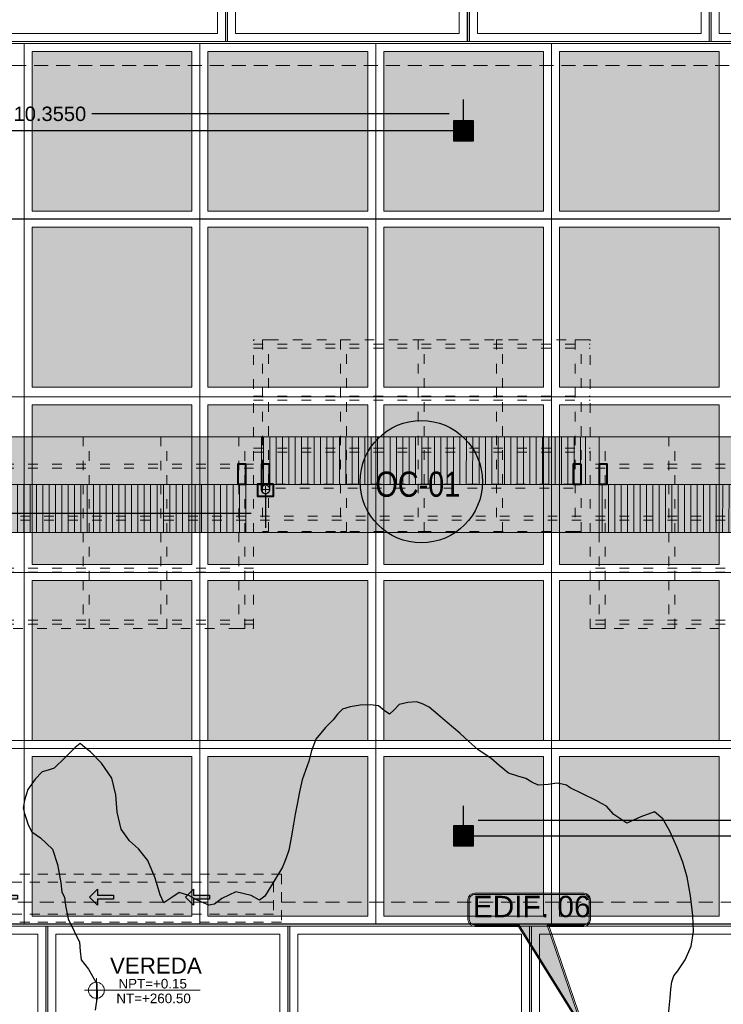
# Model space of a CAD drawing. Header units: millimetres. Extents: x -8931983 to 9630244, y 4 to 18563053.
# Tile 237 of 256: x 349125.53 to 349134.33, y 9282003.75 to 9282016.07. Entities that reach past the tile are written whole.
import ezdxf

# ---------------------------------------------------------------- set-up
doc = ezdxf.new("R2010")
doc.units = ezdxf.units.MM
for name, pattern in [('01 nivel$0$HIDDEN2', [0.1875, 0.125, -0.0625]), ('ACAD_ISO03W100', [30, 12, -18]), ('DASHED2', [0.375, 0.25, -0.125])]:
    doc.linetypes.add(name, pattern=pattern)
for name, color, linetype, lineweight in [('.', 7, 'Continuous', 0), ('0_ CUNETAS', 151, 'Continuous', 5), ('0_PROYECCIONES 1', 1, 'DASHED2', 0), ('13.-ALE_PRESENTACION', 7, 'Continuous', 0), ('CUNETAS', 5, 'Continuous', 0), ('G-ANNO-DIMS', 7, 'Continuous', 5), ('LEST 02', 5, 'Continuous', 20), ('LMURO ALTO', 7, 'Continuous', 40), ('LPROYECCION', 7, 'ACAD_ISO03W100', 5), ('TEXTO AMBIENTES', 7, 'Continuous', 30), ('TRAZO', 2, 'Continuous', 5), ('vereda', 254, 'Continuous', 5)]:
    doc.layers.add(name, color=color, linetype=linetype, lineweight=lineweight)
for name, color, linetype, lineweight, true_color in [('0_PISOS', 252, 'Continuous', 0, 0x8a8a8a), ('0_TEXTURA PISOS', 252, 'Continuous', 0, 0x8c8c8c), ('LHATCH', 254, 'Continuous', 5, 0xcfcfcf), ('PISO Cemento pulido', 254, 'Continuous', 5, 0xd1d1d1), ('T. ACHURADO-0.5', 8, 'Continuous', 5, 0x7d7d7d)]:
    doc.layers.add(name, color=color, linetype=linetype, lineweight=lineweight, true_color=true_color)
doc.layers.add('Areas', color=6, linetype='Continuous', plot=False)
for name, color, linetype in [('C-ROAD-MARK', 212, 'Continuous'), ('C-TOPO', 7, 'Continuous'), ('Lineas', 7, 'Continuous'), ('manzanas', 2, 'Continuous')]:
    doc.layers.add(name, color=color, linetype=linetype)
doc.styles.add('Arial_1', font='arial.ttf', dxfattribs={"height": 0.15})
doc.styles.add('Cota B', font='swissck.ttf')
doc.styles.get("Standard").update_dxf_attribs({"font": 'arial.ttf'})
doc.dimstyles.get("Standard").update_dxf_attribs({"dimtxt": 0.18, "dimasz": 0.18, "dimexe": 0.18, "dimexo": 0.0625, "dimgap": 0.09, "dimtad": 0, "dimtih": 1, "dimtoh": 1, "dimdec": 4, "dimzin": 0, "dimdsep": 46, "dimtxsty": 'Standard', "dimcen": 0.09, "dimadec": 0, "dimazin": 0, "dimtfac": 1, "dimtdec": 4, "dimtofl": 0, "dimtmove": 0, "dimatfit": 3, "dimfxl": 1, "dimtolj": 1, "dimtzin": 0, "dimarcsym": 0})

# ---------------------------------------------------------------- blocks, each defined once
blk = doc.blocks.new('EDF 06 PG BLOQUE')
at = {"layer": '0_PROYECCIONES 1', "ltscale": 0.7, "elevation": 0}
blk.add_lwpolyline([(-19.23, 1.5), (1.5, 1.5), (1.5, -12.33), (-19.23, -12.33)], close=True, dxfattribs=at)
blk = doc.blocks.new('JUNTA VEREDA')
at = {"layer": '.', "true_color": 0x939598}
h = blk.add_hatch(dxfattribs=at)
h.set_pattern_fill('ANGLE', color=252)
h.set_pattern_definition([(0, (0, 0), (0, 6.985), [5.08, -1.905]), (90, (0, 0), (-6.985, 4e-16), [5.08, -1.905])])
h.paths.add_polyline_path([(-0.013, 1.2), (0.012, 1.2), (0.012, 0), (-0.013, 0)])
h = blk.add_hatch(color=252, dxfattribs=at)
h.dxf.hatch_style = 1
h.paths.add_polyline_path([(0.012, 1.2), (-0.013, 1.2), (-0.013, 0), (0.012, 0)])
at = {"layer": '0_TEXTURA PISOS'}
h = blk.add_hatch(dxfattribs=at)
h.set_pattern_fill('ANGLE', color=256)
h.set_pattern_definition([(0, (-5477.766, -1210.968), (0, 6.985), [5.08, -1.905]), (90, (-5477.766, -1210.968), (-6.985, 4e-16), [5.08, -1.905])])
h.paths.add_polyline_path([(-0.013, 1.2), (0.012, 1.2), (0.012, 0), (-0.013, 0)])
at = {"layer": 'vereda'}
blk.add_lwpolyline([(-0.013, 1.2), (0.012, 1.2), (0.012, 0), (-0.013, 0)], close=True, dxfattribs=at)
blk = doc.blocks.new('vereda edf 8')
at = {"layer": 'vereda'}
for points in [[(2.003, 12.03), (5.003, 12.03), (5.003, 13.23), (2.003, 13.23)], [(5.028, 12.03), (8.028, 12.03), (8.028, 13.23), (5.028, 13.23)], [(8.054, 12.03), (11.054, 12.03), (11.054, 13.23), (8.054, 13.23)], [(11.079, 12.03), (14.079, 12.03), (14.079, 13.23), (11.079, 13.23)], [(2.103, 12.13), (4.903, 12.13), (4.903, 13.13), (2.103, 13.13)], [(5.128, 12.13), (7.928, 12.13), (7.928, 13.13), (5.128, 13.13)], [(8.154, 12.13), (10.954, 12.13), (10.954, 13.13), (8.154, 13.13)], [(11.179, 12.13), (13.979, 12.13), (13.979, 13.13), (11.179, 13.13)]]:
    blk.add_lwpolyline(points, close=True, dxfattribs=at)
for p in [(5.016, 12.03), (8.042, 12.03), (11.067, 12.03)]:
    blk.add_blockref('JUNTA VEREDA', p, dxfattribs=at)
blk = doc.blocks.new('Cotas de elevación - M_Cota de elevación - Destino rellenado-517392-Nivel 1')
at = {"layer": 'G-ANNO-DIMS'}
for p, q in [((0, -0.0015), (0, 0.0015)), ((-0.0015, 0), (0.013, 0))]:
    blk.add_line(p, q, dxfattribs=at)
blk.add_circle((0, 0), 0.001, dxfattribs=at)
blk = doc.blocks.new('para pg vereda edf 06')
at = {"lineweight": 5}
blk.add_blockref('vereda edf 8', (-18.93, -12.03), dxfattribs=at)
at = {"layer": 'TEXTO AMBIENTES', "xscale": 99.99999999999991, "yscale": 99.99999999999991, "zscale": 99.99999999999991}
blk.add_blockref('Cotas de elevación - M_Cota de elevación - Destino rellenado-517392-Nivel 1', (-13.296, 0.399, 684.918), dxfattribs=at)
at = {"layer": 'TEXTO AMBIENTES', "insert": (-13.726, 0.808, 684.918), "char_height": 0.2, "width": 2.3499, "attachment_point": 1, "style": 'Arial_1'}
blk.add_mtext('\\pxqc;VEREDA', dxfattribs=at)
at = {"layer": 'TEXTO AMBIENTES', "char_height": 0.12, "width": 0.90214, "attachment_point": 1, "line_spacing_factor": 0.941778, "style": 'Arial_1'}
for s, insert in [('NPT=+0.15', (-13.02, 0.542, 684.918)), ('NT=+260.50', (-13.046, 0.358, 684.918))]:
    blk.add_mtext(s, dxfattribs=dict(at, insert=insert))
blk = doc.blocks.new('topooooo')
at = {"layer": 'C-TOPO', "color": 252, "linetype": 'Continuous', "lineweight": 25, "true_color": 0x939598, "elevation": 2.118, "flags": 128}
blk.add_lwpolyline([(-142.771, -151.157), (-142.889, -150.981), (-142.95, -150.892), (-143, -150.814), (-143.028, -150.739), (-143.029, -150.662), (-143.045, -150.496), (-143.096, -150.314), (-143.191, -150.157), (-143.325, -150.005), (-143.506, -149.836), (-143.687, -149.682), (-143.848, -149.572), (-144.028, -149.474), (-144.22, -149.377), (-144.385, -149.312), (-144.52, -149.314), (-144.614, -149.473), (-144.699, -149.643), (-144.893, -149.665), (-145.028, -149.641), (-145.1, -149.654), (-145.172, -149.67), (-145.359, -149.715), (-145.528, -149.755), (-145.582, -149.76), (-145.63, -149.783), (-145.687, -149.814), (-145.765, -149.897), (-145.857, -149.985), (-145.941, -150.005), (-146.028, -150.02), (-146.123, -150.061), (-146.238, -150.104), (-146.389, -150.108), (-146.528, -150.104), (-146.625, -150.113), (-146.721, -150.121), (-146.872, -150.115), (-147.028, -150.108), (-147.131, -150.107), (-147.234, -150.108), (-147.388, -150.103), (-147.528, -150.102), (-147.612, -150.121), (-147.691, -150.151), (-147.771, -150.227), (-147.839, -150.314), (-147.845, -150.406), (-147.856, -150.486), (-147.937, -150.492), (-148.028, -150.492), (-148.114, -150.548), (-148.211, -150.631), (-148.294, -150.727), (-148.35, -150.814), (-148.355, -150.9), (-148.352, -150.99), (-148.368, -151.126), (-148.368, -151.314), (-148.317, -151.462), (-148.258, -151.584), (-148.218, -151.7), (-148.174, -151.814), (-148.104, -151.951), (-148.028, -152.09), (-147.967, -152.202), (-147.905, -152.314), (-147.819, -152.461), (-147.743, -152.599), (-147.702, -152.705), (-147.669, -152.814), (-147.632, -153.046), (-147.607, -153.235), (-147.627, -153.314), (-147.743, -153.339), (-147.919, -153.423), (-148.003, -153.598), (-148.028, -153.715), (-148.074, -153.768), (-148.143, -153.788), (-148.236, -153.814), (-148.345, -153.834), (-148.461, -153.881), (-148.496, -154.004), (-148.528, -154.106), (-148.627, -154.058), (-148.806, -153.935), (-149.018, -153.824), (-149.2, -153.787), (-149.354, -153.782), (-149.528, -153.734), (-149.701, -153.605), (-149.851, -153.447), (-150.023, -153.319), (-150.241, -153.257), (-150.438, -153.236), (-150.528, -153.235), (-150.605, -153.237), (-150.622, -153.314), (-150.638, -153.489), (-150.661, -153.681), (-150.703, -153.748), (-150.744, -153.814), (-150.754, -153.94), (-150.744, -154.098), (-150.69, -154.227), (-150.638, -154.314), (-150.585, -154.355), (-150.528, -154.392), (-150.455, -154.435), (-150.367, -154.475), (-150.233, -154.461), (-150.028, -154.475), (-149.857, -154.583), (-149.68, -154.735), (-149.596, -154.814), (-149.528, -154.843), (-149.453, -154.913), (-149.321, -155.021), (-149.164, -155.094), (-149.028, -155.155), (-148.949, -155.236), (-148.869, -155.314), (-148.723, -155.346), (-148.528, -155.42), (-148.421, -155.539), (-148.334, -155.686)], dxfattribs=at)
blk = doc.blocks.new('dsfd')
at = {"layer": '.', "true_color": 0xffffff, "transparency": 33554687}
h = blk.add_hatch(color=7, dxfattribs=at)
h.dxf.hatch_style = 1
h.paths.add_polyline_path([(333301.046, 9094259.161, 0.414214), (333300.842, 9094259.365), (333299.478, 9094259.365), (333300.764, 9094263.123), (333298.432, 9094259.365), (333296.766, 9094259.365, 0.414214), (333296.562, 9094259.161), (333296.562, 9094258.428, 0.414214), (333296.766, 9094258.224), (333300.842, 9094258.224, 0.414214), (333301.046, 9094258.428)])
at = {"layer": 'TRAZO', "color": 242, "true_color": 0xcd2027}
for p, q in [((333298.399, 9094259.416), (333296.766, 9094259.416)), ((333300.842, 9094259.416), (333299.554, 9094259.416)), ((333296.511, 9094259.161), (333296.511, 9094258.428)), ((333301.097, 9094258.428), (333301.097, 9094259.161)), ((333296.766, 9094258.224), (333300.842, 9094258.224)), ((333296.766, 9094258.173), (333300.842, 9094258.173))]:
    blk.add_line(p, q, dxfattribs=at)
for points in [[(333299.554, 9094259.416), (333300.941, 9094263.493), (333298.399, 9094259.416)], [(333300.842, 9094259.365), (333299.478, 9094259.365), (333300.764, 9094263.123), (333298.432, 9094259.365), (333296.766, 9094259.365)]]:
    blk.add_lwpolyline(points, dxfattribs=at)
for points in [[(333296.766, 9094259.365, 0.414214), (333296.562, 9094259.161), (333296.562, 9094258.428, 0.414214), (333296.766, 9094258.224)], [(333300.842, 9094258.224, 0.414214), (333301.046, 9094258.428), (333301.046, 9094259.161, 0.414214), (333300.842, 9094259.365)]]:
    blk.add_lwpolyline(points, format="xyb", dxfattribs=at)
for centre, start, end in [((333296.766, 9094259.161), 90, 180), ((333300.842, 9094259.161), 0, 90), ((333296.766, 9094258.428), 180, 270), ((333300.842, 9094258.428), 270, 0)]:
    blk.add_arc(centre, 0.255, start, end, dxfattribs=at)
blk = doc.blocks.new('*U3828')
at = {"layer": '.', "lineweight": 30}
h = blk.add_hatch(color=1, dxfattribs=at)
h.dxf.hatch_style = 1
h.paths.add_polyline_path([(-0.025, -0.05), (-0.1, -0.05), (0, -0.15), (0.1, -0.05), (0.025, -0.05), (0.025, 0.15), (-0.025, 0.15)])
at = {"layer": '0_ CUNETAS', "color": 1, "lineweight": 30}
blk.add_lwpolyline([(-0.1, -0.05), (-0.025, -0.05), (-0.025, 0.15), (0.025, 0.15), (0.025, -0.05), (0.1, -0.05), (0, -0.15)], close=True, dxfattribs=at)
blk = doc.blocks.new('*U3827')
at = {"layer": '0_ CUNETAS', "color": 0, "linetype": 'ByBlock', "lineweight": -2, "transparency": 16777216}
for p in [(0, 6), (0, 4.8), (0, 3.6), (0, 2.4), (0, 1.2), (0, 0)]:
    blk.add_blockref('*U3828', p, dxfattribs=at)
blk = doc.blocks.new('red drenaje')
at = {"layer": '0_ CUNETAS', "linetype": '01 nivel$0$HIDDEN2', "lineweight": 0}
for p, q in [((-22.23, 87.373), (-29.805, 87.373)), ((-22.23, 87.373), (-22.23, 86.773)), ((-22.33, 87.273), (-29.764, 87.273)), ((-22.33, 87.273), (-22.33, 86.873)), ((-22.33, 86.873), (-29.598, 86.873)), ((-22.23, 86.773), (-29.557, 86.773))]:
    blk.add_line(p, q, dxfattribs=at)
at = {"layer": '0_ CUNETAS', "lineweight": 0, "rotation": 270.0000000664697}
blk.add_blockref('*U3827', (-29.282, 87.088), dxfattribs=at)
blk = doc.blocks.new('BLOQUE EDF 08 PG')
at = {"layer": '0_PROYECCIONES 1', "ltscale": 0.7, "elevation": 0}
blk.add_lwpolyline([(-19.23, 1.5), (1.5, 1.5), (1.5, -12.33), (-19.23, -12.33)], close=True, dxfattribs=at)
blk = doc.blocks.new('VEREDA BLOQUE EDF 08 PG')
at = {"layer": 'vereda'}
for points in [[(4.251, -13.23), (7.251, -13.23), (7.251, -12.03), (4.251, -12.03)], [(7.276, -13.23), (10.276, -13.23), (10.276, -12.03), (7.276, -12.03)], [(10.302, -13.23), (13.302, -13.23), (13.302, -12.03), (10.302, -12.03)], [(13.327, -13.23), (16.327, -13.23), (16.327, -12.03), (13.327, -12.03)], [(4.351, -13.13), (7.151, -13.13), (7.151, -12.13), (4.351, -12.13)], [(7.376, -13.13), (10.176, -13.13), (10.176, -12.13), (7.376, -12.13)], [(10.402, -13.13), (13.202, -13.13), (13.202, -12.13), (10.402, -12.13)], [(13.427, -13.13), (16.227, -13.13), (16.227, -12.13), (13.427, -12.13)]]:
    blk.add_lwpolyline(points, close=True, dxfattribs=at)
for p in [(7.264, -13.23), (10.29, -13.23), (13.315, -13.23)]:
    blk.add_blockref('JUNTA VEREDA', p, dxfattribs=at)
blk = doc.blocks.new('ABRAZADERA CNALTA PLUVIAL')
for points in [[(0, 0.065), (-0.04, 0.065)], [(0, 0.065), (0, 0.105)], [(0, 0.065), (0, 0.025)], [(0, 0.065), (0.04, 0.065)]]:
    blk.add_lwpolyline(points)
at = {"layer": 'LEST 02', "color": 250, "lineweight": 18}
blk.add_line((0.065, 0.008), (0.073, 0.008), dxfattribs=at)
blk.add_lwpolyline([(0.082, 0.003), (0.055, 0.003), (0.055, 0.065, 0.414214), (0, 0.12, 0.414214), (-0.055, 0.065), (-0.055, 0.003), (-0.082, 0.003), (-0.082, 0), (-0.052, 0), (-0.052, 0.065, -1), (0.052, 0.065), (0.052, 0), (0.082, 0)], format="xyb", close=True, dxfattribs=at)
for points in [[(-0.078, 0.003), (-0.078, 0.008), (-0.073, 0.008)], [(-0.065, 0.003), (-0.065, 0.008), (-0.073, 0.008), (-0.073, 0.003)], [(-0.065, 0.008), (-0.06, 0.008), (-0.06, 0.003)], [(0.065, 0.003), (0.065, 0.008), (0.06, 0.008), (0.06, 0.003)], [(0.078, 0.003), (0.078, 0.008), (0.073, 0.008), (0.073, 0.003)]]:
    blk.add_lwpolyline(points, dxfattribs=at)
at = {"layer": 'LEST 02'}
blk.add_circle((0, 0.065), 0.0524, dxfattribs=at)
blk = doc.blocks.new('falsaa1')
at = {"true_color": 0xffffff}
h = blk.add_hatch(color=7, dxfattribs=at)
h.dxf.hatch_style = 1
h.paths.add_polyline_path([(2294.534, 1750.568), (2294.534, 1750.418), (2294.734, 1750.418), (2294.734, 1750.568)])
at = {"layer": 'LMURO ALTO'}
blk.add_lwpolyline([(2294.534, 1750.568), (2294.734, 1750.568), (2294.734, 1750.418), (2294.534, 1750.418)], close=True, dxfattribs=at)
at = {"layer": 'LEST 02', "lineweight": 18, "rotation": 180}
blk.add_blockref('ABRAZADERA CNALTA PLUVIAL', (2294.634, 1750.568), dxfattribs=at)
blk = doc.blocks.new('GHDDDHFHD')
at = {"layer": '.'}
h = blk.add_hatch(color=256, dxfattribs=at)
h.set_gradient(color1=(199, 200, 202), color2=(199, 200, 202))
h.paths.add_polyline_path([(-145.97, 3.385), (-145.97, 2.785), (-141.97, 2.785), (-141.97, 3.385)])
h = blk.add_hatch(color=256, dxfattribs=at)
h.set_gradient(color1=(215, 235, 210), color2=(215, 235, 210))
h.paths.add_polyline_path([(-137.55, 2.785), (-137.55, 3.385), (-141.97, 3.385), (-141.97, 2.785)])
h = blk.add_hatch(color=256, dxfattribs=at)
h.set_gradient(color1=(199, 200, 202), color2=(199, 200, 202))
h.paths.add_polyline_path([(-133.97, 3.385), (-137.55, 3.385), (-137.55, 2.785), (-133.97, 2.785)])
h = blk.add_hatch(color=256, dxfattribs=at)
h.set_gradient(color1=(215, 235, 210), color2=(215, 235, 210))
h.paths.add_polyline_path([(-141.775, 2.185), (-141.775, 2.785), (-146.083, 2.785), (-146.083, 2.185)])
h = blk.add_hatch(color=256, dxfattribs=at)
h.set_gradient(color1=(99, 100, 102), color2=(99, 100, 102))
h.paths.add_polyline_path([(-145.97, 2.529), (-145.87, 2.529), (-145.87, 2.779), (-145.97, 2.779)])
h = blk.add_hatch(color=256, dxfattribs=at)
h.set_gradient(color1=(99, 100, 102), color2=(99, 100, 102))
h.paths.add_polyline_path([(-142.07, 2.529), (-141.97, 2.529), (-141.97, 2.779), (-142.07, 2.779)])
h = blk.add_hatch(color=256, dxfattribs=at)
h.set_gradient(color1=(199, 200, 202), color2=(199, 200, 202))
h.paths.add_polyline_path([(-141.775, 2.785), (-141.775, 2.185), (-137.722, 2.185), (-137.722, 2.785)])
h = blk.add_hatch(color=256, dxfattribs=at)
h.set_gradient(color1=(99, 100, 102), color2=(99, 100, 102))
h.paths.add_polyline_path([(-141.775, 2.529), (-141.675, 2.529), (-141.675, 2.779), (-141.775, 2.779)])
h = blk.add_hatch(color=256, dxfattribs=at)
h.set_gradient(color1=(99, 100, 102), color2=(99, 100, 102))
h.paths.add_polyline_path([(-137.875, 2.529), (-137.775, 2.529), (-137.775, 2.779), (-137.875, 2.779)])
h = blk.add_hatch(color=256, dxfattribs=at)
h.set_gradient(color1=(215, 235, 210), color2=(215, 235, 210))
h.paths.add_polyline_path([(-137.722, 2.785), (-137.722, 2.185), (-133.97, 2.185), (-133.97, 2.785)])
h = blk.add_hatch(color=256, dxfattribs=at)
h.set_gradient(color1=(99, 100, 102), color2=(99, 100, 102))
h.paths.add_polyline_path([(-137.55, 2.529), (-137.45, 2.529), (-137.45, 2.779), (-137.55, 2.779)])
h = blk.add_hatch(color=256, dxfattribs=at)
h.set_gradient(color1=(99, 100, 102), color2=(99, 100, 102))
h.paths.add_polyline_path([(-134.07, 2.529), (-133.97, 2.529), (-133.97, 2.779), (-134.07, 2.779)])
at = {"layer": 'LHATCH', "true_color": 0x939598}
h = blk.add_hatch(dxfattribs=at)
h.set_pattern_fill('ANSI31', color=252, scale=0.025, angle=45, style=0)
h.set_pattern_definition([(90, (-144.342314, -0.539494), (-0.079375, 0), [])])
h.paths.add_polyline_path([(-141.97, 3.385), (-145.97, 3.385), (-145.97, 2.785), (-141.97, 2.785)])
h = blk.add_hatch(dxfattribs=at)
h.set_pattern_fill('ANSI31', color=252, scale=0.025, angle=45, style=0)
h.set_pattern_definition([(90, (-150.439955, 0.78331), (-0.079375, 0), [])])
h.paths.add_polyline_path([(-133.97, 3.385), (-137.55, 3.385), (-137.55, 2.785), (-133.97, 2.785)])
h = blk.add_hatch(dxfattribs=at)
h.set_pattern_fill('ANSI31', color=252, scale=0.025, angle=45, style=0)
h.set_pattern_definition([(90, (-149.91719, 0.27244), (-0.079375, 0), [])])
h.paths.add_polyline_path([(-137.722, 2.785), (-141.775, 2.785), (-141.775, 2.185), (-137.722, 2.185)])
at = {"layer": 'LHATCH', "color": 252, "true_color": 0x939598}
for points in [[(-141.97, 2.785), (-145.97, 2.785), (-145.97, 3.385), (-141.97, 3.385)], [(-141.97, 2.785), (-137.55, 2.785), (-137.55, 3.385), (-141.97, 3.385)], [(-137.55, 3.385), (-133.97, 3.385), (-133.97, 2.785), (-137.55, 2.785)], [(-146.083, 2.185), (-141.775, 2.185), (-141.775, 2.785), (-146.083, 2.785)], [(-141.775, 2.785), (-137.722, 2.785), (-137.722, 2.185), (-141.775, 2.185)], [(-137.722, 2.185), (-133.97, 2.185), (-133.97, 2.785), (-137.722, 2.785)]]:
    blk.add_lwpolyline(points, close=True, dxfattribs=at)
at = {"layer": 'LMURO ALTO'}
for points in [[(-145.97, 2.779), (-145.87, 2.779), (-145.87, 2.529), (-145.97, 2.529), (-145.97, 2.779)], [(-142.07, 2.779), (-141.97, 2.779), (-141.97, 2.529), (-142.07, 2.529), (-142.07, 2.779)], [(-141.675, 2.529), (-141.775, 2.529), (-141.775, 2.779), (-141.675, 2.779), (-141.675, 2.529)], [(-137.775, 2.529), (-137.875, 2.529), (-137.875, 2.779), (-137.775, 2.779), (-137.775, 2.529)], [(-137.55, 2.779), (-137.45, 2.779), (-137.45, 2.529), (-137.55, 2.529), (-137.55, 2.779)], [(-134.07, 2.779), (-133.97, 2.779), (-133.97, 2.529), (-134.07, 2.529), (-134.07, 2.779)]]:
    blk.add_lwpolyline(points, dxfattribs=at)
at = {"layer": 'LPROYECCION', "color": 252, "ltscale": 0.01, "true_color": 0x939598}
for p, q in [((-146.083, 4.585), (-146.083, 2.185)), ((-146.083, 4.585), (-141.873, 4.585)), ((-141.873, 4.585), (-141.873, 0.973)), ((-137.663, 4.585), (-133.873, 4.585)), ((-137.663, 4.585), (-137.663, 0.973)), ((-133.873, 2.185), (-133.873, 4.585)), ((-137.85, 3.373), (-141.763, 3.373)), ((-141.983, 2.185), (-146.083, 2.185)), ((-133.873, 2.185), (-137.55, 2.185)), ((-137.663, 0.973), (-141.873, 0.973))]:
    blk.add_line(p, q, dxfattribs=at)
for points in [[(-145.895, 4.585), (-145.895, 2.185), (-145.97, 2.185), (-145.97, 4.585)], [(-144.914, 4.585), (-144.914, 2.185), (-144.989, 2.185), (-144.989, 4.585)], [(-143.933, 4.585), (-143.933, 2.185), (-144.008, 2.185), (-144.008, 4.585)], [(-142.958, 4.585), (-142.958, 2.185), (-143.033, 2.185), (-143.033, 4.585)], [(-141.983, 4.585), (-141.983, 2.185), (-142.058, 2.185), (-142.058, 4.585)], [(-137.475, 4.585), (-137.475, 2.185), (-137.55, 2.185), (-137.55, 4.585)], [(-136.602, 4.585), (-136.602, 2.185), (-136.677, 2.185), (-136.677, 4.585)], [(-135.729, 4.585), (-135.729, 2.185), (-135.804, 2.185), (-135.804, 4.585)], [(-134.856, 4.585), (-134.856, 2.185), (-134.931, 2.185), (-134.931, 4.585)], [(-133.983, 4.585), (-133.983, 2.185), (-134.058, 2.185), (-134.058, 4.585)], [(-141.763, 0.973), (-141.763, 3.373), (-141.688, 3.373), (-141.688, 0.973)], [(-140.788, 0.973), (-140.788, 3.373), (-140.713, 3.373), (-140.713, 0.973)], [(-139.813, 0.973), (-139.813, 3.373), (-139.738, 3.373), (-139.738, 0.973)], [(-138.832, 0.973), (-138.832, 3.373), (-138.757, 3.373), (-138.757, 0.973)], [(-137.85, 0.973), (-137.85, 3.373), (-137.775, 3.373), (-137.775, 0.973)]]:
    blk.add_lwpolyline(points, close=True, dxfattribs=at)
for points in [[(-141.873, 4.529), (-146.083, 4.529)], [(-141.873, 4.479), (-146.083, 4.479)], [(-133.873, 4.529), (-137.663, 4.529)], [(-133.873, 4.479), (-137.663, 4.479)], [(-141.873, 3.879), (-146.083, 3.879)], [(-141.873, 3.829), (-146.083, 3.829)], [(-133.873, 3.879), (-137.663, 3.879)], [(-133.873, 3.829), (-137.663, 3.829)], [(-133.873, 3.229), (-146.083, 3.229)], [(-133.873, 3.179), (-146.083, 3.179)], [(-137.875, 2.829), (-141.675, 2.829)], [(-137.875, 2.779), (-141.675, 2.779)], [(-141.873, 2.579), (-146.083, 2.579)], [(-141.873, 2.529), (-146.083, 2.529)], [(-133.873, 2.579), (-137.663, 2.579)], [(-133.873, 2.529), (-137.663, 2.529)], [(-141.873, 2.379), (-137.663, 2.379)], [(-141.873, 2.329), (-137.663, 2.329)], [(-141.873, 1.729), (-137.663, 1.729)], [(-141.873, 1.679), (-137.663, 1.679)], [(-141.873, 1.079), (-137.663, 1.079)], [(-141.873, 1.029), (-137.663, 1.029)]]:
    blk.add_lwpolyline(points, dxfattribs=at)
at = {"layer": 'T. ACHURADO-0.5'}
for p, q in [((-145.97, 3.385), (-141.72, 3.385)), ((-145.97, 3.385), (-145.97, 2.185)), ((-137.55, 3.385), (-137.55, 2.185)), ((-145.97, 2.785), (-141.97, 2.785)), ((-141.125, 2.785), (-137.97, 2.785)), ((-137.122, 2.785), (-133.97, 2.785)), ((-133.97, 2.785), (-133.97, 2.185)), ((-141.375, 2.185), (-145.97, 2.185))]:
    blk.add_line(p, q, dxfattribs=at)
at = {"layer": 'manzanas', "rotation": 180}
blk.add_blockref('falsaa1', (2152.909, 1753.347), dxfattribs=at)
at = {"layer": 'manzanas'}
for p in [(-2440.557, -1748.039), (-2428.655, -1748.039)]:
    blk.add_blockref('falsaa1', p, dxfattribs=at)
blk = doc.blocks.new('SUMIIIDERR')
at = {"layer": '.', "lineweight": 25}
h = blk.add_hatch(color=1, dxfattribs=at)
h.dxf.hatch_style = 1
h.set_gradient(color1=(99, 100, 102), color2=(147, 149, 152), name='INVCYLINDER')
h.paths.add_polyline_path([(-0.125, -0.133), (0.125, -0.133), (0.125, 0.117), (-0.125, 0.117)])
h = blk.add_hatch(color=9, dxfattribs=at)
h.dxf.hatch_style = 1
h.paths.add_polyline_path([(0.12, 0.112), (-0.12, 0.112), (-0.12, 0.105), (0.12, 0.105)])
h.paths.add_polyline_path([(0.12, 0.1), (-0.12, 0.1), (-0.12, 0.095), (0.12, 0.095)])
h.paths.add_polyline_path([(0.12, 0.09), (-0.12, 0.09), (-0.12, 0.085), (0.12, 0.085)])
h.paths.add_polyline_path([(0.12, 0.08), (-0.12, 0.08), (-0.12, 0.075), (0.12, 0.075)])
h.paths.add_polyline_path([(0.12, 0.07), (-0.12, 0.07), (-0.12, 0.065), (0.12, 0.065)])
h.paths.add_polyline_path([(0.12, 0.06), (-0.12, 0.06), (-0.12, 0.055), (0.12, 0.055)])
h.paths.add_polyline_path([(0.12, 0.05), (-0.12, 0.05), (-0.12, 0.045), (0.12, 0.045)])
h.paths.add_polyline_path([(0.12, 0.04), (-0.12, 0.04), (-0.12, 0.035), (0.12, 0.035)])
h.paths.add_polyline_path([(0.12, 0.03), (-0.12, 0.03), (-0.12, 0.025), (0.12, 0.025)])
h.paths.add_polyline_path([(0.12, 0.02), (-0.12, 0.02), (-0.12, 0.015), (0.12, 0.015)])
h.paths.add_polyline_path([(0.12, 0.01), (-0.12, 0.01), (-0.12, 0.005), (0.12, 0.005)])
h.paths.add_polyline_path([(0.12, 0), (-0.12, 0), (-0.12, -0.005), (0.12, -0.005)])
h.paths.add_polyline_path([(0.12, -0.01), (-0.12, -0.01), (-0.12, -0.015), (0.12, -0.015)])
h.paths.add_polyline_path([(0.12, -0.02), (-0.12, -0.02), (-0.12, -0.025), (0.12, -0.025)])
h.paths.add_polyline_path([(0.12, -0.03), (-0.12, -0.03), (-0.12, -0.035), (0.12, -0.035)])
h.paths.add_polyline_path([(0.12, -0.04), (-0.12, -0.04), (-0.12, -0.045), (0.12, -0.045)])
h.paths.add_polyline_path([(0.12, -0.05), (-0.12, -0.05), (-0.12, -0.055), (0.12, -0.055)])
h.paths.add_polyline_path([(0.12, -0.06), (-0.12, -0.06), (-0.12, -0.065), (0.12, -0.065)])
h.paths.add_polyline_path([(0.12, -0.07), (-0.12, -0.07), (-0.12, -0.075), (0.12, -0.075)])
h.paths.add_polyline_path([(0.12, -0.08), (-0.12, -0.08), (-0.12, -0.085), (0.12, -0.085)])
h.paths.add_polyline_path([(0.12, -0.09), (-0.12, -0.09), (-0.12, -0.095), (0.12, -0.095)])
h.paths.add_polyline_path([(0.12, -0.1), (-0.12, -0.1), (-0.12, -0.105), (0.12, -0.105)])
h.paths.add_polyline_path([(0.12, -0.11), (-0.12, -0.11), (-0.12, -0.115), (0.12, -0.115)])
h.paths.add_polyline_path([(0.12, -0.12), (-0.12, -0.12), (-0.12, -0.128), (0.12, -0.128)])
at = {"layer": 'C-ROAD-MARK', "color": 18, "lineweight": 25, "true_color": 0x000000}
for points in [[(0.125, 0.117), (-0.125, 0.117), (-0.125, -0.133), (0.125, -0.133)], [(0.12, 0.112), (-0.12, 0.112), (-0.12, -0.128), (0.12, -0.128)], [(-0.12, 0.105), (0.12, 0.105), (0.12, 0.1), (-0.12, 0.1)], [(-0.12, 0.095), (0.12, 0.095), (0.12, 0.09), (-0.12, 0.09)], [(-0.12, 0.085), (0.12, 0.085), (0.12, 0.08), (-0.12, 0.08)], [(-0.12, 0.075), (0.12, 0.075), (0.12, 0.07), (-0.12, 0.07)], [(-0.12, 0.065), (0.12, 0.065), (0.12, 0.06), (-0.12, 0.06)], [(-0.12, 0.055), (0.12, 0.055), (0.12, 0.05), (-0.12, 0.05)], [(-0.12, 0.045), (0.12, 0.045), (0.12, 0.04), (-0.12, 0.04)], [(-0.12, 0.035), (0.12, 0.035), (0.12, 0.03), (-0.12, 0.03)], [(-0.12, 0.025), (0.12, 0.025), (0.12, 0.02), (-0.12, 0.02)], [(-0.12, 0.015), (0.12, 0.015), (0.12, 0.01), (-0.12, 0.01)], [(-0.12, 0.005), (0.12, 0.005), (0.12, 0), (-0.12, 0)], [(-0.12, -0.005), (0.12, -0.005), (0.12, -0.01), (-0.12, -0.01)], [(-0.12, -0.015), (0.12, -0.015), (0.12, -0.02), (-0.12, -0.02)], [(-0.12, -0.025), (0.12, -0.025), (0.12, -0.03), (-0.12, -0.03)], [(-0.12, -0.035), (0.12, -0.035), (0.12, -0.04), (-0.12, -0.04)], [(-0.12, -0.045), (0.12, -0.045), (0.12, -0.05), (-0.12, -0.05)], [(-0.12, -0.055), (0.12, -0.055), (0.12, -0.06), (-0.12, -0.06)], [(-0.12, -0.065), (0.12, -0.065), (0.12, -0.07), (-0.12, -0.07)], [(-0.12, -0.075), (0.12, -0.075), (0.12, -0.08), (-0.12, -0.08)], [(-0.12, -0.085), (0.12, -0.085), (0.12, -0.09), (-0.12, -0.09)], [(-0.12, -0.095), (0.12, -0.095), (0.12, -0.1), (-0.12, -0.1)], [(-0.12, -0.105), (0.12, -0.105), (0.12, -0.11), (-0.12, -0.11)], [(-0.12, -0.115), (0.12, -0.115), (0.12, -0.12), (-0.12, -0.12)]]:
    blk.add_lwpolyline(points, close=True, dxfattribs=at)
blk = doc.blocks.new('*D3708')
at = {"layer": 'Defpoints', "color": 0, "lineweight": 30, "transparency": 16777216}
for p in [(349120.73, 9282014.888), (349120.73, 9282014.677), (349131.085, 9282014.687, 0)]:
    blk.add_point(p, dxfattribs=at)
at = {"layer": 'Lineas', "color": 0, "lineweight": -2, "transparency": 16777216}
for p, q in [((349120.73, 9282014.739), (349120.73, 9282015.068)), ((349131.085, 9282014.749), (349131.085, 9282015.068)), ((349120.91, 9282014.888), (349125.382, 9282014.888)), ((349130.905, 9282014.888), (349126.432, 9282014.888))]:
    blk.add_line(p, q, dxfattribs=at)
at = {"layer": 'Lineas', "color": 0, "lineweight": 30, "transparency": 16777216}
for points in [[(349120.91, 9282014.918), (349120.91, 9282014.858), (349120.73, 9282014.888)], [(349130.905, 9282014.918), (349130.905, 9282014.858), (349131.085, 9282014.888)]]:
    blk.add_solid(points, dxfattribs=at)
at = {"layer": 'Lineas', "color": 0, "lineweight": 30, "transparency": 16777216, "insert": (349125.907, 9282014.888), "char_height": 0.18, "attachment_point": 5}
blk.add_mtext('\\A1;10.3550', dxfattribs=at)
blk = doc.blocks.new('*D3711')
at = {"layer": 'Defpoints', "color": 0, "lineweight": 30, "transparency": 16777216}
for p in [(349128.605, 9282010.191), (349120.73, 9282009.891), (349120.73, 9282009.89)]:
    blk.add_point(p, dxfattribs=at)
at = {"layer": 'Lineas', "color": 0, "lineweight": -2, "transparency": 16777216}
for p, q in [((349128.605, 9282010.128), (349128.605, 9282009.71)), ((349120.91, 9282009.89), (349124.222, 9282009.89)), ((349128.425, 9282009.89), (349125.113, 9282009.89)), ((349120.73, 9282009.829), (349120.73, 9282009.71))]:
    blk.add_line(p, q, dxfattribs=at)
at = {"layer": 'Lineas', "color": 0, "lineweight": 30, "transparency": 16777216}
for points in [[(349120.91, 9282009.92), (349120.91, 9282009.86), (349120.73, 9282009.89)], [(349128.425, 9282009.92), (349128.425, 9282009.86), (349128.605, 9282009.89)]]:
    blk.add_solid(points, dxfattribs=at)
at = {"layer": 'Lineas', "color": 0, "lineweight": 30, "transparency": 16777216, "insert": (349124.667, 9282009.89), "char_height": 0.18, "attachment_point": 5}
blk.add_mtext('\\A1;7.8751', dxfattribs=at)
blk = doc.blocks.new('*D3714')
at = {"layer": 'Defpoints', "color": 0, "lineweight": 30, "transparency": 16777216}
for p in [(349141.11, 9282006.05), (349131.085, 9282005.877, 0), (349141.11, 9282005.857)]:
    blk.add_point(p, dxfattribs=at)
at = {"layer": 'Lineas', "color": 0, "lineweight": -2, "transparency": 16777216}
for p, q in [((349131.085, 9282005.939), (349131.085, 9282006.23)), ((349141.11, 9282005.919), (349141.11, 9282006.23)), ((349131.265, 9282006.05), (349135.572, 9282006.05)), ((349140.93, 9282006.05), (349136.622, 9282006.05))]:
    blk.add_line(p, q, dxfattribs=at)
at = {"layer": 'Lineas', "color": 0, "lineweight": 30, "transparency": 16777216}
for points in [[(349131.265, 9282006.08), (349131.265, 9282006.02), (349131.085, 9282006.05)], [(349140.93, 9282006.08), (349140.93, 9282006.02), (349141.11, 9282006.05)]]:
    blk.add_solid(points, dxfattribs=at)
at = {"layer": 'Lineas', "color": 0, "lineweight": 30, "transparency": 16777216, "insert": (349136.097, 9282006.05), "char_height": 0.18, "attachment_point": 5}
blk.add_mtext('\\A1;10.0250', dxfattribs=at)

msp = doc.modelspace()

# ---------------------------------------------------------------- hatches: boundary and pattern name
at = {"true_color": 0xff7e1c}
h = msp.add_hatch(color=30, dxfattribs=at)
h.dxf.hatch_style = 1
h.paths.add_polyline_path([(349131.3204, 9282010.28656, 1), (349129.78905, 9282010.28656, 1)])
h.paths.add_polyline_path([(349129.85008, 9282009.90713), (349131.23158, 9282009.90713), (349131.23158, 9282010.56679), (349129.85008, 9282010.56679)], flags=25)
at = {"layer": 'PISO Cemento pulido', "true_color": 0xdfe0e1, "transparency": 33554610}
for points in [[(349125.68467, 9282013.66945), (349125.68467, 9282015.6695), (349127.68467, 9282015.66945), (349127.68467, 9282013.66939)], [(349127.88467, 9282013.66945), (349127.88467, 9282015.6695), (349129.88467, 9282015.66944), (349129.88467, 9282013.66939)], [(349130.08467, 9282013.66945), (349130.08467, 9282015.6695), (349132.08467, 9282015.66945), (349132.08467, 9282013.66939)], [(349132.28467, 9282013.66945), (349132.28467, 9282015.6695), (349134.28467, 9282015.66945), (349134.28467, 9282013.66939)], [(349125.68467, 9282011.46945), (349125.68467, 9282013.4695), (349127.68467, 9282013.46945), (349127.68467, 9282011.46939)], [(349127.88467, 9282011.46945), (349127.88467, 9282013.4695), (349129.88467, 9282013.46944), (349129.88467, 9282011.46939)], [(349130.08467, 9282011.46945), (349130.08467, 9282013.4695), (349132.08467, 9282013.46945), (349132.08467, 9282011.46939)], [(349132.28467, 9282011.46945), (349132.28467, 9282013.4695), (349134.28467, 9282013.46945), (349134.28467, 9282011.46939)], [(349125.68467, 9282009.24927), (349125.68467, 9282011.24932), (349127.68467, 9282011.24926), (349127.68467, 9282009.24921)], [(349127.88467, 9282009.24927), (349127.88467, 9282011.24932), (349129.88467, 9282011.24926), (349129.88467, 9282009.24921)], [(349130.08467, 9282009.24927), (349130.08467, 9282011.24932), (349132.08467, 9282011.24926), (349132.08467, 9282009.24921)], [(349132.28467, 9282009.24927), (349132.28467, 9282011.24932), (349134.28467, 9282011.24926), (349134.28467, 9282009.24921)], [(349125.68467, 9282007.04949), (349125.68467, 9282009.04955), (349127.68467, 9282009.04949), (349127.68467, 9282007.04944)], [(349127.88467, 9282007.04949), (349127.88467, 9282009.04955), (349129.88467, 9282009.04949), (349129.88467, 9282007.04944)], [(349130.08467, 9282007.04949), (349130.08467, 9282009.04955), (349132.08467, 9282009.04949), (349132.08467, 9282007.04944)], [(349132.28467, 9282007.04949), (349132.28467, 9282009.04955), (349134.28467, 9282009.04949), (349134.28467, 9282007.04944)]]:
    msp.add_hatch(color=254, dxfattribs=at).paths.add_polyline_path(points)

# ---------------------------------------------------------------- linework, layer by layer
at = {"color": 6, "lineweight": 30}
for p, q in [((349130.95967, 9282014.67695, 0), (349124.60967, 9282014.67689, 0)), ((349131.20967, 9282005.85695, 0), (349141.10967, 9282005.85695))]:
    msp.add_line(p, q, dxfattribs=at)
at = {"color": 252, "true_color": 0x939598}
msp.add_line((349140.98466, 9282013.56942, 0), (349120.82967, 9282013.56942, 0), dxfattribs=at)
msp.add_circle((349130.55473, 9282010.28656), 0.76568)
at = {"layer": '0_PISOS', "elevation": 0}
for points in [[(349125.68467, 9282013.66945), (349125.68467, 9282015.6695), (349127.68467, 9282015.66945), (349127.68467, 9282013.66939)], [(349127.88467, 9282013.66945), (349127.88467, 9282015.6695), (349129.88467, 9282015.66944), (349129.88467, 9282013.66939)], [(349130.08467, 9282013.66945), (349130.08467, 9282015.6695), (349132.08467, 9282015.66945), (349132.08467, 9282013.66939)], [(349132.28467, 9282013.66945), (349132.28467, 9282015.6695), (349134.28467, 9282015.66945), (349134.28467, 9282013.66939)], [(349125.68467, 9282011.46945), (349125.68467, 9282013.4695), (349127.68467, 9282013.46945), (349127.68467, 9282011.46939)], [(349127.88467, 9282011.46945), (349127.88467, 9282013.4695), (349129.88467, 9282013.46944), (349129.88467, 9282011.46939)], [(349130.08467, 9282011.46945), (349130.08467, 9282013.4695), (349132.08467, 9282013.46945), (349132.08467, 9282011.46939)], [(349132.28467, 9282011.46945), (349132.28467, 9282013.4695), (349134.28467, 9282013.46945), (349134.28467, 9282011.46939)]]:
    msp.add_lwpolyline(points, close=True, dxfattribs=at)
at = {"layer": '0_PISOS'}
for points in [[(349125.68467, 9282009.24927), (349125.68467, 9282011.24932), (349127.68467, 9282011.24926), (349127.68467, 9282009.24921)], [(349127.88467, 9282009.24927), (349127.88467, 9282011.24932), (349129.88467, 9282011.24926), (349129.88467, 9282009.24921)], [(349130.08467, 9282009.24927), (349130.08467, 9282011.24932), (349132.08467, 9282011.24926), (349132.08467, 9282009.24921)], [(349132.28467, 9282009.24927), (349132.28467, 9282011.24932), (349134.28467, 9282011.24926), (349134.28467, 9282009.24921)], [(349125.68467, 9282007.04949), (349125.68467, 9282009.04955), (349127.68467, 9282009.04949), (349127.68467, 9282007.04944)], [(349127.88467, 9282007.04949), (349127.88467, 9282009.04955), (349129.88467, 9282009.04949), (349129.88467, 9282007.04944)], [(349130.08467, 9282007.04949), (349130.08467, 9282009.04955), (349132.08467, 9282009.04949), (349132.08467, 9282007.04944)], [(349132.28467, 9282007.04949), (349132.28467, 9282009.04955), (349134.28467, 9282009.04949), (349134.28467, 9282007.04944)]]:
    msp.add_lwpolyline(points, close=True, dxfattribs=at)
at = {"layer": 'vereda'}
for p, q in [((349140.98467, 9282015.76942), (349120.82967, 9282015.76944)), ((349141.00973, 9282011.34898), (349120.82973, 9282011.34898)), ((349141.00967, 9282009.14921), (349120.82967, 9282009.14921)), ((349141.00967, 9282007.04944), (349120.82967, 9282007.04944)), ((349141.00967, 9282006.94944), (349120.82967, 9282006.94944))]:
    msp.add_line(p, q, dxfattribs=at)

# ---------------------------------------------------------------- block references
at = {"color": 6, "lineweight": 0}
for p in [(349131.08467, 9282014.68445, 0), (349131.08467, 9282005.86445, 0)]:
    msp.add_blockref('SUMIIIDERR', p, dxfattribs=at)
at = {"xscale": -1, "rotation": 180}
msp.add_blockref('GHDDDHFHD', (349270.33011, 9282013.03467), dxfattribs=at)
at = {"lineweight": 5}
msp.add_blockref('EDF 06 PG BLOQUE', (349139.78468, 9282003.52442, 0), dxfattribs=at)

# ---------------------------------------------------------------- texts
at = {"layer": '13.-ALE_PRESENTACION', "style": 'Cota B'}
msp.add_text('OC-01', height=0.315, dxfattribs=at).set_placement((349129.9798, 9282010.09813))

# ---------------------------------------------------------------- dimensions: what is measured, and where the dimension line sits
at = {"layer": 'Lineas', "color": 4, "lineweight": 30}
dim = msp.add_linear_dim(base=(349120.72967, 9282014.88822), p1=(349131.08467, 9282014.68695, 0), p2=(349120.72967, 9282014.67689), dimstyle='Standard', dxfattribs=at)
dim.commit()
dim.dimension.update_dxf_attribs({"geometry": '*D3708', "text_midpoint": (349125.90717, 9282014.88822)})
at = {"layer": 'Lineas', "color": 1, "lineweight": 30}
for base, p1, p2, picture, middle in [((349120.72967, 9282009.89026), (349128.60473, 9282010.19056), (349120.72967, 9282009.89137), '*D3711', (349124.6672, 9282009.89026)), ((349141.10967, 9282006.05014), (349131.08467, 9282005.87695, 0), (349141.10967, 9282005.85695), '*D3714', (349136.09717, 9282006.05014))]:
    dim = msp.add_linear_dim(base=base, p1=p1, p2=p2, dimstyle='Standard', dxfattribs=at)
    dim.commit()
    dim.dimension.update_dxf_attribs({"geometry": picture, "text_midpoint": middle})

# ---------------------------------------------------------------- next in the draw order: hatches: boundary and pattern name
at = {"layer": 'PISO Cemento pulido', "true_color": 0xdfe0e1, "transparency": 33554610}
for points in [[(349125.68467, 9282004.84945), (349125.68467, 9282006.8495), (349127.68467, 9282006.84945), (349127.68467, 9282004.84939)], [(349127.88467, 9282004.84945), (349127.88467, 9282006.8495), (349129.88467, 9282006.84944), (349129.88467, 9282004.84939)], [(349130.08467, 9282004.84945), (349130.08467, 9282006.8495), (349132.08467, 9282006.84945), (349132.08467, 9282004.84939)], [(349132.28467, 9282004.84945), (349132.28467, 9282006.8495), (349134.28467, 9282006.84945), (349134.28467, 9282004.84939)]]:
    msp.add_hatch(color=254, dxfattribs=at).paths.add_polyline_path(points)

# ---------------------------------------------------------------- next in the draw order: linework, layer by layer
at = {"color": 252, "true_color": 0x939598}
msp.add_line((349140.98466, 9282004.74942, 0), (349120.82967, 9282004.74942, 0), dxfattribs=at)
at = {"layer": '0_PISOS', "elevation": 0}
for points in [[(349125.58467, 9282015.76942), (349125.58467, 9282004.74942)], [(349127.78467, 9282015.76947), (349127.78466, 9282004.74942)], [(349129.98467, 9282015.76947), (349129.98466, 9282004.74942)], [(349132.18467, 9282015.76947), (349132.18466, 9282004.74942)]]:
    msp.add_lwpolyline(points, dxfattribs=at)
for points in [[(349125.68467, 9282004.84945), (349125.68467, 9282006.8495), (349127.68467, 9282006.84945), (349127.68467, 9282004.84939)], [(349127.88467, 9282004.84945), (349127.88467, 9282006.8495), (349129.88467, 9282006.84944), (349129.88467, 9282004.84939)], [(349130.08467, 9282004.84945), (349130.08467, 9282006.8495), (349132.08467, 9282006.84945), (349132.08467, 9282004.84939)], [(349132.28467, 9282004.84945), (349132.28467, 9282006.8495), (349134.28467, 9282006.84945), (349134.28467, 9282004.84939)]]:
    msp.add_lwpolyline(points, close=True, dxfattribs=at)

# ---------------------------------------------------------------- next in the draw order: block references
at = {"extrusion": (-1.0001e-10, -0.025636, 0.999671), "xscale": -0.3345959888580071, "yscale": 0.3345959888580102, "zscale": 0.3345959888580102, "rotation": 180}
msp.add_blockref('dsfd', (237611.42661, 12321856.81951, -237954.95933), dxfattribs=at)
at = {"lineweight": 5}
msp.add_blockref('para pg vereda edf 06', (349139.78468, 9282003.52442, 0), dxfattribs=at)
at = {"layer": 'vereda', "rotation": 320.4010421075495}
msp.add_blockref('topooooo', (349340.00467, 9282029.08654, 261.841), dxfattribs=at)

# ---------------------------------------------------------------- next in the draw order: texts
at = {"layer": 'Areas', "color": 7, "insert": (349131.19928, 9282005.10546, -414.46568), "char_height": 0.267539, "width": 1.4453925, "attachment_point": 1}
msp.add_mtext('EDIF. 06', dxfattribs=at)

# ---------------------------------------------------------------- next in the draw order: block references
at = {"lineweight": 5}
msp.add_blockref('BLOQUE EDF 08 PG', (349139.78468, 9282027.82442, 0), dxfattribs=at)

# ---------------------------------------------------------------- next in the draw order: block references
msp.add_blockref('VEREDA BLOQUE EDF 08 PG', (349120.85468, 9282029.02442, 0), dxfattribs=at)
at = {"layer": 'CUNETAS', "color": 84, "lineweight": 30}
msp.add_blockref('red drenaje', (349151.0347, 9281918.00139), dxfattribs=at)

doc.saveas('drawing.dxf')
